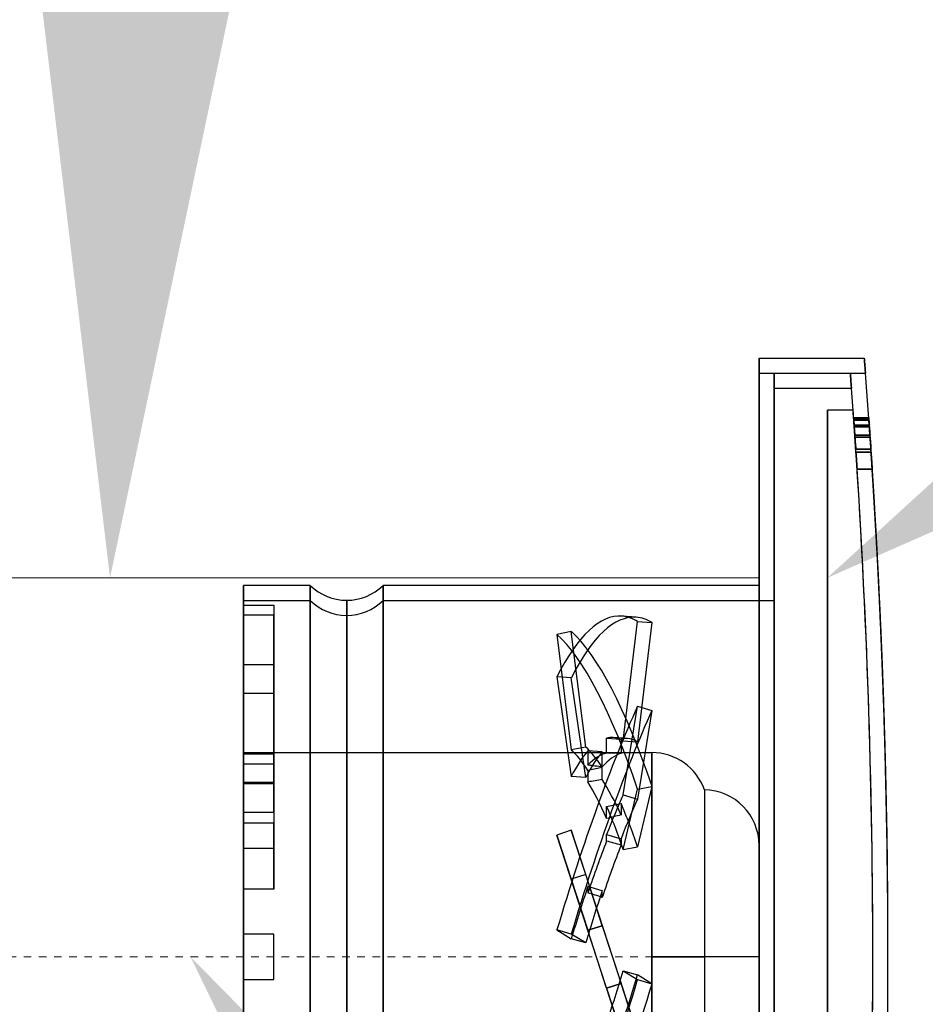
# Model space of a CAD drawing. Header units: centimetres. Extents: x 8435 to 34224, y 15581 to 23928.
# Tile 17 of 256: x 13999 to 14011, y 18216 to 18229. Entities that reach past the tile are written whole.
import ezdxf
from ezdxf import colors
from ezdxf.entities.mleader import LeaderData, LeaderLine
from ezdxf.math import Vec2, Vec3

# ---------------------------------------------------------------- set-up
doc = ezdxf.new("R2010")
doc.units = ezdxf.units.CM
doc.header["$LTSCALE"] = 0.2
doc.linetypes.add('DASHDOT', pattern=[1, 0.5, -0.25, 0, -0.25])
for name, color, linetype, lineweight in [('2DL_PRO_w', 42, 'Continuous', 15), ('_ET_OPIS', 7, 'Continuous', 20), ('CP_AXISAC', 7, 'DASHDOT', 9)]:
    doc.layers.add(name, color=color, linetype=linetype, lineweight=lineweight)
doc.layers.add('_ET_URZĄDZENIA', color=7, linetype='Continuous')
doc.layers.add('MAIN-1', color=7, linetype='Continuous')
doc.styles.add('CP_ATTR', font='arial.ttf')
doc.styles.add('SIMPLEX', font='simplex.shx', dxfattribs={"height": 12})

# ---------------------------------------------------------------- blocks, each defined once
blk = doc.blocks.new('A$C68ffb835')
at = {"layer": 'MAIN-1'}
for p, q in [((128, 85), (30, 85)), ((30, 85), (128, 85)), ((76, 85), (44.2, 85)), ((59.93, 85), (76, 85)), ((61.35, 85), (96.65, 85)), ((87.92, 85), (70.08, 85)), ((76, 85), (76, 81)), ((76, 85), (76, 85)), ((76, 85), (76, 81)), ((82, 85), (98.07, 85)), ((82, 81), (82, 85)), ((82, 85), (82, 85)), ((82, 81), (82, 85)), ((113.8, 85), (82, 85)), ((87.92, 81), (87.92, 85)), ((96.65, 85), (87.92, 85)), ((93.32, 85), (93.32, 81)), ((104.44, 85), (93.32, 85)), ((93.32, 85), (102.05, 85)), ((96.65, 81), (96.65, 85)), ((98.07, 85), (98.07, 81)), ((98.07, 85), (113.8, 85)), ((101.81, 85), (105.95, 85)), ((101.81, 81), (101.81, 85)), ((117.54, 85), (101.81, 85)), ((102.05, 85), (124.06, 85)), ((102.05, 85), (102.05, 81)), ((104.44, 81), (104.44, 85)), ((124.06, 85), (104.44, 85)), ((105.95, 85), (105.78, 85)), ((105.78, 85), (105.78, 81)), ((105.78, 85), (125.4, 85)), ((105.95, 85), (105.95, 31.15)), ((113.8, 85), (113.8, 81)), ((117.54, 81), (117.54, 85)), ((126, 85), (117.54, 85)), ((124.06, 81), (124.06, 85)), ((125.4, 85), (126, 85)), ((125.4, 85), (125.4, 81)), ((126, 85), (126, 76.2)), ((128, 76.2), (128, 85)), ((76, 81), (82, 81)), ((76, 81), (76, 81)), ((76, 81), (82, 81)), ((82, 81), (82, 81)), ((93.32, 81), (87.92, 81)), ((87.92, 81), (96.65, 81)), ((98.07, 81), (93.32, 81)), ((102.05, 81), (96.65, 81)), ((98.07, 81), (101.81, 81)), ((102.05, 81), (98.07, 81)), ((113.8, 81), (98.07, 81)), ((101.81, 81), (117.54, 81)), ((105.78, 81), (104.44, 81)), ((104.44, 81), (124.06, 81)), ((117.54, 81), (105.78, 81)), ((113.8, 81), (117.54, 81)), ((125.4, 81), (117.54, 81)), ((125.4, 81), (124.06, 81)), ((128, 76.2), (30, 76.2)), ((30, 76.2), (128, 76.2)), ((126, 76.2), (32, 76.2)), ((32, 76.2), (126, 76.2)), ((31.96, 71.4), (126.04, 71.4)), ((126.04, 71.4), (31.96, 71.4)), ((124.04, 71.4), (33.96, 71.4)), ((33.96, 71.4), (124.04, 71.4)), ((128, 66.6), (30, 66.6)), ((30, 66.6), (128, 66.6)), ((32, 66.6), (126, 66.6)), ((126, 66.6), (32, 66.6)), ((126, 66.6), (126, 15)), ((128, 17), (128, 66.6)), ((62.31, 33.03), (95.07, 43.67)), ((82.56, 43.67), (81.39, 41.77)), ((82, 41.77), (82.56, 43.67)), ((95.07, 43.67), (89.23, 41.77)), ((95.69, 41.77), (95.07, 43.67)), ((115.96, 43.67), (102.8, 41.77)), ((121.52, 43.67), (106.29, 41.77)), ((115.82, 41.77), (115.96, 43.67)), ((121.91, 41.77), (121.52, 43.67)), ((95.69, 41.77), (62.93, 31.13)), ((80.83, 39.87), (82, 41.77)), ((80.83, 39.87), (81.39, 41.77)), ((89.23, 41.77), (82.5, 39.59)), ((89.85, 39.87), (89.23, 41.77)), ((89.85, 39.87), (95.69, 41.77)), ((102.66, 39.87), (115.82, 41.77)), ((102.66, 39.87), (102.8, 41.77)), ((106.67, 39.87), (106.29, 41.77)), ((106.67, 39.87), (121.91, 41.77)), ((74.89, 37.11), (82.5, 39.59)), ((82.5, 39.59), (83.11, 37.69)), ((82.5, 39.59), (82.5, 39.59)), ((83.11, 37.69), (82.5, 39.59)), ((83.11, 37.69), (89.85, 39.87)), ((88.29, 39.59), (87.45, 39.59)), ((87.73, 37.69), (88.29, 39.59)), ((103.6, 39.59), (102.07, 39.59)), ((103.98, 37.69), (103.6, 39.59)), ((106.18, 39.59), (104.27, 39.59)), ((106.04, 37.69), (106.18, 39.59)), ((83.11, 37.69), (75.5, 35.21)), ((83.11, 37.69), (83.11, 37.69)), ((86.85, 37.69), (87.73, 37.69)), ((102.39, 37.69), (103.98, 37.69)), ((104.05, 37.69), (106.04, 37.69)), ((74.89, 37.11), (68.15, 34.93)), ((75.5, 35.21), (74.89, 37.11)), ((74.89, 37.11), (74.89, 37.11)), ((74.89, 37.11), (75.5, 35.21)), ((94.26, 37.11), (95.15, 37.11)), ((95.15, 37.11), (94.59, 35.21)), ((97.26, 37.11), (98.85, 37.11)), ((98.85, 37.11), (99.24, 35.21)), ((105.88, 37.11), (107.87, 37.11)), ((107.87, 37.11), (107.73, 35.21)), ((68.77, 33.03), (75.5, 35.21)), ((75.5, 35.21), (75.5, 35.21)), ((94.59, 35.21), (93.74, 35.21)), ((99.24, 35.21), (97.71, 35.21)), ((107.73, 35.21), (105.83, 35.21)), ((107.81, 34.36), (107.94, 36.26)), ((123.81, 33.2), (123.95, 35.11)), ((77.17, 34.93), (76, 33.03)), ((77.17, 34.93), (76.61, 33.03)), ((93.15, 34.93), (93.53, 33.03)), ((93.15, 34.93), (101.1, 33.03)), ((100.38, 34.93), (99.82, 33.03)), ((100.38, 34.93), (112.07, 33.03)), ((107.49, 34.93), (107.35, 33.03)), ((107.49, 34.93), (123.25, 33.03)), ((75.44, 31.13), (76.61, 33.03)), ((76, 33.03), (75.44, 31.13)), ((101.49, 31.13), (93.53, 33.03)), ((111.52, 31.13), (99.82, 33.03)), ((101.1, 33.03), (101.49, 31.13)), ((123.11, 31.13), (107.35, 33.03)), ((112.07, 33.03), (111.52, 31.13)), ((123.25, 33.03), (123.11, 31.13)), ((79, 31.15), (52.05, 31.15)), ((52.05, 31.15), (79, 31.15)), ((79, 31.15), (79, 24.22)), ((79, 24.22), (79, 31.15)), ((105.95, 31.15), (79, 31.15)), ((79, 31.15), (105.95, 31.15)), ((79, 24.22), (56.95, 24.22)), ((79, 17), (79, 24.22)), ((79, 17), (79, 24.22)), ((101.05, 24.22), (79, 24.22)), ((2, 17), (156, 17)), ((156, 17), (2, 17)), ((128, 17), (30, 17)), ((30, 17), (128, 17)), ((64.3, 17), (79, 17)), ((79, 17), (93.7, 17)), ((158, 17), (156, 17)), ((156, 17), (158, 17)), ((156, 17), (156, 2.97)), ((156, 17), (156, 2.97)), ((158, 17), (158, 17)), ((158, 17), (158, 3.13)), ((158, 17), (158, 3.13)), ((154, 15), (4, 15)), ((4, 15), (154, 15)), ((126, 15), (32, 15)), ((32, 15), (126, 15)), ((154, 15), (154, 4.82)), ((154, 15), (156, 15)), ((154, 15), (154, 4.82)), ((156, 15), (154, 15)), ((156, 15), (156, 4.97)), ((156, 15), (156, 4.97)), ((156, 15), (156, 15)), ((6.9, 8), (151.1, 8)), ((151.1, 8), (6.9, 8)), ((6.9, 8), (151.1, 8)), ((151.1, 8), (6.9, 8)), ((6.9, 8), (151.1, 8)), ((151.1, 8), (6.9, 8)), ((151.1, 8), (6.9, 8)), ((6.9, 8), (151.1, 8)), ((151.1, 8), (6.9, 8)), ((6.9, 8), (151.1, 8)), ((151.1, 8), (6.9, 8)), ((6.9, 8), (151.1, 8)), ((151.1, 8), (6.9, 8)), ((6.9, 8), (151.1, 8)), ((151.1, 8), (6.9, 8)), ((6.9, 8), (151.1, 8)), ((151.1, 8), (6.9, 8)), ((6.9, 8), (151.1, 8)), ((151.1, 4.6), (151.1, 8)), ((151.1, 4.6), (151.1, 8)), ((151.1, 8), (151.1, 8)), ((151.1, 4.6), (151.1, 8)), ((151.1, 4.6), (151.1, 8)), ((151.1, 8), (151.1, 8)), ((151.1, 4.6), (151.1, 8)), ((151.1, 4.6), (151.1, 8)), ((151.1, 8), (151.1, 8)), ((151.1, 4.6), (151.1, 8)), ((151.1, 8), (151.1, 8)), ((151.1, 4.6), (151.1, 8)), ((151.1, 4.6), (151.1, 8)), ((151.1, 8), (151.1, 8)), ((151.1, 4.6), (151.1, 8)), ((151.1, 4.6), (151.1, 8)), ((151.1, 8), (151.1, 8)), ((151.1, 4.6), (151.1, 8)), ((151.1, 4.6), (151.1, 8)), ((151.1, 8), (151.1, 8)), ((151.1, 4.6), (151.1, 8)), ((151.1, 4.6), (151.1, 8)), ((151.1, 8), (151.1, 8)), ((151.1, 4.6), (151.1, 8)), ((151.1, 4.6), (151.1, 8)), ((151.1, 8), (151.1, 8)), ((151.1, 4.6), (151.1, 8)), ((143.33, 4.07), (143.68, 4.09)), ((143.68, 4.09), (143.33, 4.07)), ((143.33, 2.07), (143.33, 4.07)), ((143.33, 4.07), (143.33, 2.07)), ((143.68, 4.09), (144.02, 4.12)), ((144.02, 4.12), (143.68, 4.09)), ((144.02, 4.12), (144.35, 4.14)), ((144.35, 4.14), (144.02, 4.12)), ((144.35, 4.14), (144.68, 4.16)), ((144.68, 4.16), (144.35, 4.14)), ((144.68, 4.16), (144.99, 4.18)), ((144.99, 4.18), (144.68, 4.16)), ((144.99, 4.18), (145.29, 4.2)), ((145.29, 4.2), (144.99, 4.18)), ((145.29, 4.2), (145.59, 4.22)), ((145.59, 4.22), (145.29, 4.2)), ((145.59, 2.22), (145.59, 4.22)), ((145.59, 4.22), (145.59, 2.22)), ((145.98, 4.25), (146.23, 4.26)), ((146.23, 4.26), (145.98, 4.25)), ((145.98, 4.25), (145.98, 2.25)), ((145.98, 2.25), (145.98, 4.25)), ((146.23, 4.26), (146.46, 4.28)), ((146.46, 4.28), (146.23, 4.26)), ((146.46, 4.28), (146.69, 4.29)), ((146.69, 4.29), (146.46, 4.28)), ((146.69, 4.29), (146.92, 4.31)), ((146.92, 4.31), (146.69, 4.29)), ((146.92, 4.31), (147.13, 4.32)), ((147.13, 4.32), (146.92, 4.31)), ((147.13, 4.32), (147.34, 4.34)), ((147.34, 4.34), (147.13, 4.32)), ((147.34, 4.34), (147.54, 4.35)), ((147.54, 4.35), (147.34, 4.34)), ((147.54, 2.35), (147.54, 4.35)), ((147.54, 4.35), (147.54, 2.35)), ((148.04, 4.39), (147.83, 4.37)), ((147.83, 4.37), (148.01, 4.38)), ((147.83, 4.37), (147.83, 2.37)), ((147.83, 2.37), (147.83, 4.37)), ((148.01, 4.38), (148.18, 4.4)), ((148.24, 4.4), (148.04, 4.39)), ((148.18, 4.4), (148.35, 4.41)), ((148.43, 4.41), (148.24, 4.4)), ((148.35, 4.41), (148.5, 4.42)), ((148.6, 4.43), (148.43, 4.41)), ((148.5, 4.42), (148.65, 4.43)), ((148.77, 4.44), (148.6, 4.43)), ((148.65, 4.43), (148.8, 4.44)), ((148.93, 4.45), (148.77, 4.44)), ((148.8, 4.44), (148.93, 4.45)), ((148.93, 2.45), (148.93, 4.45)), ((148.93, 4.45), (148.93, 2.45)), ((149.12, 4.46), (149.26, 4.47)), ((149.26, 4.47), (149.12, 4.46)), ((149.12, 4.46), (149.12, 2.46)), ((149.12, 2.46), (149.12, 4.46)), ((149.26, 4.47), (149.38, 4.48)), ((149.38, 4.48), (149.26, 4.47)), ((149.38, 4.48), (149.5, 4.49)), ((149.5, 4.49), (149.38, 4.48)), ((149.5, 4.49), (149.6, 4.5)), ((149.6, 4.5), (149.5, 4.49)), ((149.6, 4.5), (149.7, 4.5)), ((149.7, 4.5), (149.6, 4.5)), ((149.7, 4.5), (149.78, 4.51)), ((149.78, 4.51), (149.7, 4.5)), ((149.78, 2.51), (149.78, 4.51)), ((149.78, 4.51), (149.78, 2.51)), ((149.88, 4.52), (149.93, 4.52)), ((149.93, 4.52), (149.88, 4.52)), ((149.88, 4.52), (149.88, 2.52)), ((149.88, 2.52), (149.88, 4.52)), ((149.93, 4.52), (149.98, 4.52)), ((149.98, 4.52), (149.93, 4.52)), ((149.98, 4.52), (150.02, 4.52)), ((150.02, 4.52), (149.98, 4.52)), ((150.02, 4.52), (150.05, 4.53)), ((150.05, 4.53), (150.02, 4.52)), ((150.05, 4.53), (150.07, 4.53)), ((150.07, 4.53), (150.05, 4.53)), ((150.07, 4.53), (150.09, 4.53)), ((150.09, 4.53), (150.07, 4.53)), ((150.09, 4.53), (150.1, 4.53)), ((150.1, 4.53), (150.09, 4.53)), ((150.1, 2.53), (150.1, 4.53)), ((150.1, 4.53), (150.1, 2.53)), ((151.1, 4.6), (151.1, 4.6)), ((151.1, 4.6), (151.1, 4.6)), ((151.1, 4.6), (151.1, 4.6)), ((151.1, 4.6), (151.1, 4.6)), ((151.1, 4.6), (151.1, 4.6)), ((151.1, 4.6), (151.1, 4.6)), ((151.1, 4.6), (151.1, 4.6)), ((151.1, 4.6), (151.1, 4.6)), ((151.1, 4.6), (151.1, 4.6)), ((154, 4.82), (154.09, 4.82)), ((154.09, 4.82), (154, 4.82)), ((154.09, 4.82), (154.17, 4.83)), ((154.17, 4.83), (154.09, 4.82)), ((154.17, 4.83), (154.26, 4.84)), ((154.26, 4.84), (154.17, 4.83)), ((154.26, 4.84), (154.35, 4.84)), ((154.35, 4.84), (154.26, 4.84)), ((154.35, 4.84), (154.44, 4.85)), ((154.44, 4.85), (154.35, 4.84)), ((154.44, 4.85), (154.53, 4.86)), ((154.53, 4.86), (154.44, 4.85)), ((154.53, 4.86), (154.61, 4.86)), ((154.61, 4.86), (154.53, 4.86)), ((154.61, 4.86), (154.7, 4.87)), ((154.7, 4.87), (154.61, 4.86)), ((154.7, 4.87), (154.79, 4.88)), ((154.79, 4.88), (154.7, 4.87)), ((154.79, 4.88), (154.87, 4.88)), ((154.87, 4.88), (154.79, 4.88)), ((154.87, 4.88), (154.95, 4.89)), ((154.95, 4.89), (154.87, 4.88)), ((154.95, 4.89), (155.03, 4.89)), ((155.03, 4.89), (154.95, 4.89)), ((155.03, 4.89), (155.11, 4.9)), ((155.11, 4.9), (155.03, 4.89)), ((155.11, 4.9), (155.18, 4.91)), ((155.18, 4.91), (155.11, 4.9)), ((155.18, 4.91), (155.25, 4.91)), ((155.25, 4.91), (155.18, 4.91)), ((155.25, 4.91), (155.32, 4.92)), ((155.32, 4.92), (155.25, 4.91)), ((155.32, 4.92), (155.38, 4.92)), ((155.38, 4.92), (155.32, 4.92)), ((155.38, 4.92), (155.44, 4.93)), ((155.44, 4.93), (155.38, 4.92)), ((155.44, 4.93), (155.5, 4.93)), ((155.5, 4.93), (155.44, 4.93)), ((155.5, 4.93), (155.56, 4.93)), ((155.56, 4.93), (155.5, 4.93)), ((155.56, 4.93), (155.61, 4.94)), ((155.61, 4.94), (155.56, 4.93)), ((155.61, 4.94), (155.67, 4.94)), ((155.67, 4.94), (155.61, 4.94)), ((155.67, 4.94), (155.71, 4.95)), ((155.71, 4.95), (155.67, 4.94)), ((155.71, 4.95), (155.76, 4.95)), ((155.76, 4.95), (155.71, 4.95)), ((155.76, 4.95), (155.8, 4.95)), ((155.8, 4.95), (155.76, 4.95)), ((155.8, 4.95), (155.84, 4.96)), ((155.84, 4.96), (155.8, 4.95)), ((155.84, 4.96), (155.87, 4.96)), ((155.87, 4.96), (155.84, 4.96)), ((155.87, 4.96), (155.9, 4.96)), ((155.9, 4.96), (155.87, 4.96)), ((155.9, 4.96), (155.93, 4.96)), ((155.93, 4.96), (155.9, 4.96)), ((155.93, 4.96), (155.95, 4.97)), ((155.95, 4.97), (155.93, 4.96)), ((155.95, 4.97), (155.97, 4.97)), ((155.97, 4.97), (155.95, 4.97)), ((155.97, 4.97), (155.98, 4.97)), ((155.98, 4.97), (155.97, 4.97)), ((155.98, 4.97), (155.99, 4.97)), ((155.99, 4.97), (155.98, 4.97)), ((155.99, 4.97), (156, 4.97)), ((156, 4.97), (155.99, 4.97)), ((156, 4.97), (156, 4.97)), ((156, 4.97), (156, 4.97)), ((156, 4.97), (156, 4.97)), ((156, 2.97), (156.09, 2.98)), ((156.09, 2.98), (156, 2.97)), ((156.09, 2.98), (156.17, 2.98)), ((156.17, 2.98), (156.09, 2.98)), ((156.17, 2.98), (156.26, 2.99)), ((156.26, 2.99), (156.17, 2.98)), ((156.26, 2.99), (156.35, 3)), ((156.35, 3), (156.26, 2.99)), ((156.35, 3), (156.44, 3)), ((156.44, 3), (156.35, 3)), ((156.44, 3), (156.53, 3.01)), ((156.53, 3.01), (156.44, 3)), ((156.53, 3.01), (156.61, 3.02)), ((156.61, 3.02), (156.53, 3.01)), ((156.61, 3.02), (156.7, 3.02)), ((156.7, 3.02), (156.61, 3.02)), ((156.7, 3.02), (156.79, 3.03)), ((156.79, 3.03), (156.7, 3.02)), ((156.79, 3.03), (156.87, 3.04)), ((156.87, 3.04), (156.79, 3.03)), ((156.87, 3.04), (156.95, 3.04)), ((156.95, 3.04), (156.87, 3.04)), ((156.95, 3.04), (157.03, 3.05)), ((157.03, 3.05), (156.95, 3.04)), ((157.03, 3.05), (157.11, 3.05)), ((157.11, 3.05), (157.03, 3.05)), ((157.11, 3.05), (157.18, 3.06)), ((157.18, 3.06), (157.11, 3.05)), ((157.18, 3.06), (157.25, 3.07)), ((157.25, 3.07), (157.18, 3.06)), ((157.25, 3.07), (157.32, 3.07)), ((157.32, 3.07), (157.25, 3.07)), ((157.32, 3.07), (157.38, 3.08)), ((157.38, 3.08), (157.32, 3.07)), ((157.38, 3.08), (157.44, 3.08)), ((157.44, 3.08), (157.38, 3.08)), ((157.44, 3.08), (157.5, 3.09)), ((157.5, 3.09), (157.44, 3.08)), ((157.5, 3.09), (157.56, 3.09)), ((157.56, 3.09), (157.5, 3.09)), ((157.56, 3.09), (157.61, 3.09)), ((157.61, 3.09), (157.56, 3.09)), ((157.61, 3.09), (157.67, 3.1)), ((157.67, 3.1), (157.61, 3.09)), ((157.67, 3.1), (157.71, 3.1)), ((157.71, 3.1), (157.67, 3.1)), ((157.71, 3.1), (157.76, 3.11)), ((157.76, 3.11), (157.71, 3.1)), ((157.76, 3.11), (157.8, 3.11)), ((157.8, 3.11), (157.76, 3.11)), ((157.8, 3.11), (157.84, 3.11)), ((157.84, 3.11), (157.8, 3.11)), ((157.84, 3.11), (157.87, 3.12)), ((157.87, 3.12), (157.84, 3.11)), ((157.87, 3.12), (157.9, 3.12)), ((157.9, 3.12), (157.87, 3.12)), ((157.9, 3.12), (157.93, 3.12)), ((157.93, 3.12), (157.9, 3.12)), ((157.93, 3.12), (157.95, 3.12)), ((157.95, 3.12), (157.93, 3.12)), ((157.95, 3.12), (157.97, 3.12)), ((157.97, 3.12), (157.95, 3.12)), ((157.97, 3.12), (157.98, 3.12)), ((157.98, 3.12), (157.97, 3.12)), ((157.98, 3.12), (157.99, 3.12)), ((157.99, 3.12), (157.98, 3.12)), ((157.99, 3.12), (158, 3.13)), ((158, 3.13), (157.99, 3.12)), ((158, 3.13), (158, 3.13)), ((158, 3.13), (158, 3.13)), ((158, 3.13), (158, 3.13)), ((143.68, 2.09), (143.33, 2.07)), ((143.33, 2.07), (143.68, 2.09)), ((144.02, 2.12), (143.68, 2.09)), ((143.68, 2.09), (144.02, 2.12)), ((144.35, 2.14), (144.02, 2.12)), ((144.02, 2.12), (144.35, 2.14)), ((144.68, 2.16), (144.35, 2.14)), ((144.35, 2.14), (144.68, 2.16)), ((144.99, 2.18), (144.68, 2.16)), ((144.68, 2.16), (144.99, 2.18)), ((145.29, 2.2), (144.99, 2.18)), ((144.99, 2.18), (145.29, 2.2)), ((145.59, 2.22), (145.29, 2.2)), ((145.29, 2.2), (145.59, 2.22)), ((146.27, 2.27), (145.98, 2.25)), ((145.98, 2.25), (146.23, 2.26)), ((146.23, 2.26), (146.46, 2.28)), ((146.54, 2.28), (146.27, 2.27)), ((146.46, 2.28), (146.69, 2.29)), ((146.81, 2.3), (146.54, 2.28)), ((146.69, 2.29), (146.92, 2.31)), ((147.06, 2.32), (146.81, 2.3)), ((146.92, 2.31), (147.13, 2.32)), ((147.3, 2.34), (147.06, 2.32)), ((147.13, 2.32), (147.34, 2.34)), ((147.54, 2.35), (147.3, 2.34)), ((147.34, 2.34), (147.54, 2.35)), ((148.04, 2.39), (147.83, 2.37)), ((147.83, 2.37), (148.04, 2.39)), ((148.24, 2.4), (148.04, 2.39)), ((148.04, 2.39), (148.24, 2.4)), ((148.43, 2.41), (148.24, 2.4)), ((148.24, 2.4), (148.43, 2.41)), ((148.6, 2.43), (148.43, 2.41)), ((148.43, 2.41), (148.6, 2.43)), ((148.77, 2.44), (148.6, 2.43)), ((148.6, 2.43), (148.77, 2.44)), ((148.93, 2.45), (148.77, 2.44)), ((148.77, 2.44), (148.93, 2.45)), ((149.26, 2.47), (149.12, 2.46)), ((149.12, 2.46), (149.26, 2.47)), ((149.38, 2.48), (149.26, 2.47)), ((149.26, 2.47), (149.38, 2.48)), ((149.5, 2.49), (149.38, 2.48)), ((149.38, 2.48), (149.5, 2.49)), ((149.6, 2.5), (149.5, 2.49)), ((149.5, 2.49), (149.6, 2.5)), ((149.7, 2.5), (149.6, 2.5)), ((149.6, 2.5), (149.7, 2.5)), ((149.78, 2.51), (149.7, 2.5)), ((149.7, 2.5), (149.78, 2.51)), ((149.93, 2.52), (149.88, 2.52)), ((149.88, 2.52), (149.93, 2.52)), ((149.98, 2.52), (149.93, 2.52)), ((149.93, 2.52), (149.98, 2.52)), ((150.02, 2.52), (149.98, 2.52)), ((149.98, 2.52), (150.02, 2.52)), ((150.05, 2.53), (150.02, 2.52)), ((150.02, 2.52), (150.05, 2.53)), ((150.07, 2.53), (150.05, 2.53)), ((150.05, 2.53), (150.07, 2.53)), ((150.09, 2.53), (150.07, 2.53)), ((150.07, 2.53), (150.09, 2.53)), ((150.1, 2.53), (150.09, 2.53)), ((150.09, 2.53), (150.1, 2.53))]:
    blk.add_line(p, q, dxfattribs=at)
for centre, radius, start, end in [((130.9, 71.4), 6.86, 135.5847, 180), ((132.9, 71.4), 6.86, 135.5847, 180), ((130.9, 71.4), 6.86, 180, 224.4153), ((132.9, 71.4), 6.86, 180, 224.4153), ((98.6, 31.15), 7.35, 289.4617, 0), ((93.7, 24.35), 7.35, 270, 358.9862), ((79, 1002), 1000, 265.69877, 274.30121), ((79, 1002), 1000, 265.69877, 274.30121), ((79, 1002), 1000, 266.31189, 273.68815), ((79, 1002), 1000, 266.31189, 273.68815), ((79, 1002), 1000, 273.81809, 274.1346), ((79, 1002), 1000, 273.81809, 274.1346), ((79, 1002), 1000, 273.84067, 274.1346), ((79, 1002), 1000, 273.84067, 274.1346), ((79, 1002), 1000, 273.92988, 274.1346), ((79, 1002), 1000, 273.92988, 274.1346), ((79, 1002), 1000, 273.94672, 274.1346), ((79, 1002), 1000, 273.94672, 274.1346), ((79, 1002), 1000, 274.00998, 274.1346), ((79, 1002), 1000, 274.00998, 274.1346), ((79, 1002), 1000, 274.02115, 274.1346), ((79, 1002), 1000, 274.02115, 274.1346), ((79, 1002), 1000, 274.05891, 274.1346), ((79, 1002), 1000, 274.05891, 274.1346), ((79, 1002), 1000, 274.06447, 274.1346), ((79, 1002), 1000, 274.06447, 274.1346), ((79, 1002), 1000, 274.07707, 274.1346), ((79, 1002), 1000, 274.07707, 274.1346), ((79, 1000), 1000, 265.58383, 274.41615), ((79, 1000), 1000, 265.58383, 274.41615), ((79, 1000), 1000, 265.92297, 274.07707), ((79, 1000), 1000, 265.92297, 274.07707), ((79, 1000), 1000, 265.93551, 274.06447), ((79, 1000), 1000, 265.93551, 274.06447), ((79, 1000), 1000, 265.94107, 274.05891), ((79, 1000), 1000, 265.94107, 274.05891), ((79, 1000), 1000, 265.97889, 274.02115), ((79, 1000), 1000, 265.97889, 274.02115), ((79, 1000), 1000, 265.99, 274.00998), ((79, 1000), 1000, 265.99, 274.00998), ((79, 1000), 1000, 266.05331, 273.94672), ((79, 1000), 1000, 266.05331, 273.94672), ((79, 1000), 1000, 266.0701, 273.92988), ((79, 1000), 1000, 266.0701, 273.92988), ((79, 1000), 1000, 266.15931, 273.84067), ((79, 1000), 1000, 266.15931, 273.84067), ((79, 1000), 1000, 266.18194, 273.81809), ((79, 1000), 1000, 266.18194, 273.81809), ((79, 1000), 1000, 266.31189, 273.68815), ((79, 1000), 1000, 266.31189, 273.68815)]:
    blk.add_arc(centre, radius, start, end, dxfattribs=at)
for centre, major_axis, ratio, start_param, end_param in [((79.28, 38.35), (43.19, -12.64), 0.134077, -2.392986, -1.607588), ((79.28, 38.35), (43.19, -12.64), 0.134077, 0.748607, 1.534005), ((78.81, 38.35), (44.1, 8.93), 0.241599, -1.090487, -0.305088), ((79.07, 38.35), (44.88, -3.25), 0.301269, -0.000008, 0.628234), ((78.72, 36.45), (-43.19, 12.64), 0.134077, 0.748607, 1.534005), ((79.28, 38.35), (-27.78, 8.13), 0.134077, -1.861674, -1.607588), ((78.72, 36.45), (-43.19, 12.64), 0.134077, -2.392986, -1.607588), ((79.19, 36.45), (-44.1, -8.93), 0.241599, 2.051106, 2.836504), ((79.07, 38.35), (-28.87, 2.09), 0.301269, -2.767445, -2.513359), ((78.81, 38.35), (-28.37, -5.75), 0.241599, 2.582418, 2.836504), ((78.93, 36.45), (-44.88, 3.25), 0.301269, 3.141585, 3.769827), ((78.72, 36.45), (27.78, -8.13), 0.134077, 1.279918, 1.534005), ((79, 50.34), (24.71, 82.88), 0.129659, -1.685376, -1.662211), ((79, 38.45), (26.93, -8.03), 0.129659, 1.007418, 1.2907), ((79, 38.45), (26.91, 5.81), 0.243386, -0.878929, -0.595647), ((79, 50.34), (17.89, -82.83), 0.243386, 1.365065, 1.38823), ((78.93, 36.45), (28.87, -2.09), 0.301269, 0.374148, 0.628234), ((79.19, 36.45), (28.37, 5.75), 0.241599, -0.559175, -0.305088), ((79, 50.34), (6.66, 82.92), 0.314944, -1.698731, -1.675566), ((79, 38.45), (26.94, -2.16), 0.314944, 0.096465, 0.379747), ((79, 36.35), (26.93, -8.03), 0.129659, 1.030583, 1.313865), ((79, 36.35), (26.91, 5.81), 0.243386, -0.855764, -0.572482), ((79, 36.35), (26.94, -2.16), 0.314944, 0.11963, 0.402912), ((79.28, 38.35), (-27.78, 8.13), 0.134077, 1.279918, 1.534005), ((78.81, 38.35), (-28.37, -5.75), 0.241599, 2.051106, 2.305193), ((79, 24.46), (24.71, 82.88), 0.129659, -1.402093, -1.378928), ((79.28, 38.35), (-27.78, 8.13), 0.134077, -2.392986, -2.1389), ((79, 24.46), (17.89, -82.83), 0.243386, 1.648348, 1.671513), ((79, 24.46), (6.66, 82.92), 0.314944, -1.415449, -1.392283), ((79.07, 38.35), (-28.87, 2.09), 0.301269, -3.14156, -3.04467), ((78.72, 36.45), (27.78, -8.13), 0.134077, -1.861674, -1.607588), ((79.19, 36.45), (28.37, 5.75), 0.241599, -1.090487, -0.8364), ((78.72, 36.45), (27.78, -8.13), 0.134077, 0.748607, 1.002693), ((79.07, 38.35), (-28.87, 2.09), 0.301269, 2.984429, 3.141625), ((78.93, 36.45), (28.87, -2.09), 0.301269, 0.000033, 0.096922), ((79.07, 38.35), (44.88, -3.25), 0.301269, -0.157164, -0.000008), ((78.93, 36.45), (28.87, -2.09), 0.301269, -0.157164, 0.000033), ((78.93, 36.45), (-44.88, 3.25), 0.301269, 2.984429, 3.141585)]:
    blk.add_ellipse(centre, major_axis=major_axis, ratio=ratio, start_param=start_param, end_param=end_param, dxfattribs=at)
blk = doc.blocks.new('*U44')
for p, q in [((0, -5), (0, 5)), ((0, 5), (0, 5)), ((0, 5), (15, 5))]:
    blk.add_line(p, q)
at = {"layer": 'CP_AXISAC'}
blk.add_line((0, 0), (20, 0), dxfattribs=at)
at = {"style": 'CP_ATTR', "flags": 9}
for tag in ['NAME', 'PRODUCER', 'PRODUCT-TYPE', 'ARTICLE', 'FLOW', 'NUMBER', 'SYSTEM', 'FORM', 'SIZE', 'CHARACTER', 'ORDER-NO', 'GROUP', 'OTHER']:
    blk.add_attdef(tag, (0, 0), '', height=0.0001, dxfattribs=at)

msp = doc.modelspace()

# ---------------------------------------------------------------- block references
at = {"layer": '2DL_PRO_w', "yscale": -1, "zscale": 10, "rotation": 180}
msp.add_blockref('*U44', (14008.469, 18216.329), dxfattribs=at)
at = {"layer": '_ET_URZĄDZENIA', "xscale": 0.1, "yscale": 0.1, "zscale": 0.1, "rotation": 90}
msp.add_blockref('A$C68ffb835', (14010.169, 18208.429), dxfattribs=at)

# ---------------------------------------------------------------- leaders
at = {"layer": '_ET_OPIS', "ltscale": 2}
ml = msp.add_multileader_mtext('Standard', dxfattribs=at)
ml.set_content('WŁ100 ', color=256, style='SIMPLEX')
ml.set_leader_properties()
ml.build(insert=Vec2(0, 0))
ml.multileader.update_dxf_attribs({"dogleg_length": 2, "arrow_head_size": 8})
ctx = ml.context
ctx.base_point, ctx.char_height, ctx.arrow_head_size, ctx.landing_gap_size, ctx.plane_origin = Vec3(14060.125, 18253.084), 8, 8, 1, Vec3(14501.509, 18474.123)
notes = []
notes.append((ctx, [(1, (1, 1, 0), (14058.125, 18253.084), (1, 0), 2, [(0, [(14009.369, 18221.329)], 0, [])])]))
ctx.mtext.insert, ctx.mtext.width, ctx.mtext.defined_height, ctx.mtext.flow_direction = Vec3(14061.125, 18257.084), 213.05204, 51.024, 5
ml = msp.add_multileader_mtext('Standard', dxfattribs=at)
ml.set_content('K2', color=256, style='SIMPLEX')
ml.set_leader_properties()
ml.build(insert=Vec2(0, 0))
ml.multileader.update_dxf_attribs({"dogleg_length": 2, "arrow_head_size": 8})
ctx = ml.context
ctx.base_point, ctx.char_height, ctx.arrow_head_size, ctx.landing_gap_size, ctx.plane_origin = Vec3(14002.973, 18245.301), 8, 8, 1, Vec3(14521.74, 18466.339)
notes.append((ctx, [(1, (1, 1, 0), (14000.973, 18245.301), (1, 0), 2, [(0, [(13999.907, 18221.329)], 0, [])])]))
ctx.mtext.insert, ctx.mtext.width, ctx.mtext.defined_height, ctx.mtext.flow_direction = Vec3(14003.973, 18249.301), 213.05204, 51.024, 5
ml = msp.add_multileader_mtext('Standard', dxfattribs=at)
ml.set_content('K1 ', color=256, style='SIMPLEX')
ml.set_leader_properties()
ml.build(insert=Vec2(0, 0))
ml.multileader.update_dxf_attribs({"dogleg_length": 2, "arrow_head_size": 8})
ctx = ml.context
ctx.base_point, ctx.char_height, ctx.arrow_head_size, ctx.landing_gap_size, ctx.plane_origin = Vec3(13957.676, 18244.768), 8, 8, 1, Vec3(14485.609, 18474.123)
notes.append((ctx, [(0, (1, 1, 0), (13971.581, 18244.768), (-1, 0), 2, [(0, [(13993.469, 18216.329)], 0, [])])]))
ctx.mtext.insert, ctx.mtext.width, ctx.mtext.defined_height, ctx.mtext.flow_direction = Vec3(13958.676, 18248.768), 213.05204, 51.024, 5
ml = msp.add_multileader_mtext('Standard', dxfattribs=at)
ml.set_content('K3 ', color=256, style='SIMPLEX')
ml.set_leader_properties()
ml.build(insert=Vec2(0, 0))
ml.multileader.update_dxf_attribs({"dogleg_length": 2, "arrow_head_size": 8})
ctx = ml.context
ctx.base_point, ctx.char_height, ctx.arrow_head_size, ctx.landing_gap_size, ctx.plane_origin = Vec3(13943.447, 18222.411), 8, 8, 1, Vec3(14440.44, 18474.123)
notes.append((ctx, [(0, (1, 1, 0), (13960.781, 18222.411), (-1, 0), 2, [(0, [(13993.469, 18216.329)], 0, [])])]))
ctx.mtext.insert, ctx.mtext.width, ctx.mtext.defined_height, ctx.mtext.flow_direction = Vec3(13944.447, 18226.411), 213.05204, 51.024, 5
ml = msp.add_multileader_mtext('Standard', dxfattribs=at)
ml.set_content('WYWIETRZAK %%C100mm\\PWrzut ponad dach\\PWyposażenie-wentylator łazienkowy 100 \\Pwydatek 30m3/h ', color=256, style='SIMPLEX')
ml.set_leader_properties()
ml.build(insert=Vec2(0, 0))
ml.multileader.update_dxf_attribs({"dogleg_length": 2, "arrow_head_size": 8})
ctx = ml.context
ctx.base_point, ctx.char_height, ctx.arrow_head_size, ctx.landing_gap_size, ctx.plane_origin = Vec3(14032.901, 18173.879), 8, 8, 1, Vec3(14501.509, 18394.918)
notes.append((ctx, [(1, (1, 1, 0), (14030.901, 18173.879), (1, 0), 2, [(0, [(14000.969, 18216.329)], 0, [])])]))
ctx.mtext.insert, ctx.mtext.width, ctx.mtext.defined_height, ctx.mtext.flow_direction = Vec3(14033.901, 18179.212), 213.05204, 51.024, 5
for ctx, leaders in notes:
    for number, flags, end, landing, length, lines in leaders:
        leader = LeaderData()
        leader.index, (leader.has_last_leader_line, leader.has_dogleg_vector, leader.attachment_direction) = number, flags
        leader.last_leader_point, leader.dogleg_vector, leader.dogleg_length = Vec3(end), Vec3(landing), length
        for number, points, colour, breaks in lines:
            line = LeaderLine()
            line.index, line.vertices, line.color, line.breaks = number, Vec3.list(points), colors.encode_raw_color(colour), breaks
            leader.lines.append(line)
        ctx.leaders.append(leader)

doc.saveas('drawing.dxf')
